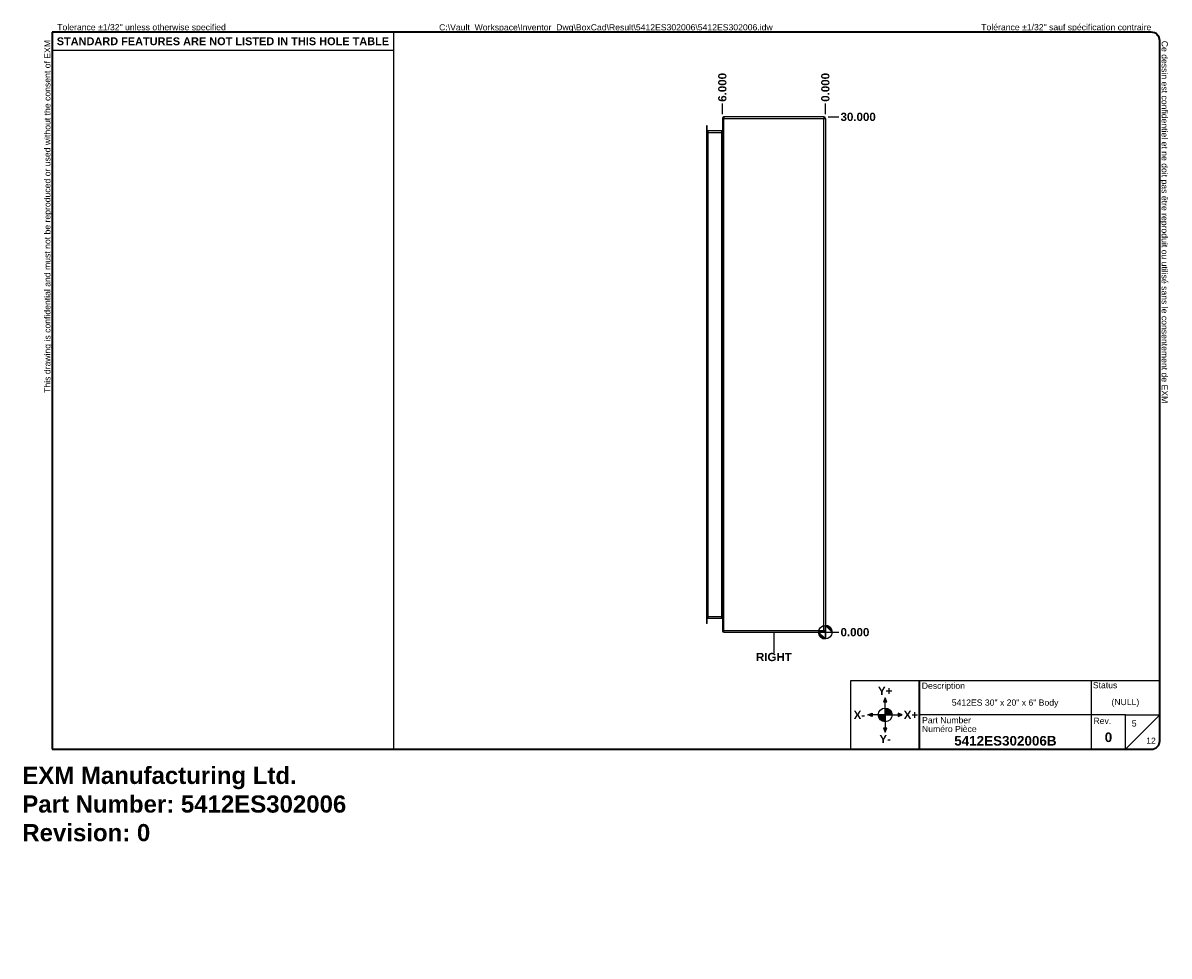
# Model space of a CAD drawing. Header units: inches. Extents: x 0 to 66.8, y -11 to 43.3.
import ezdxf

# ---------------------------------------------------------------- set-up
doc = ezdxf.new("R2010")
doc.units = ezdxf.units.IN
doc.header["$LTSCALE"] = 4
doc.header["$MEASUREMENT"] = 0
doc.layers.get('0').update_dxf_attribs({"lineweight": 25})
for name, color, linetype, lineweight in [('Dimensions(ANSI)', 7, 'Continuous', 25), ('Sketch Geometry(ANSI)', 7, 'Continuous', 25), ('Symbols(ANSI)', 7, 'Continuous', 25), ('Visible Edges(ANSI)', 7, 'Continuous', 25), ('Visible Tangent Edges(ANSI)', 7, 'Continuous', 25), ('Work Point(ANSI)', 7, 'Continuous', 25)]:
    doc.layers.add(name, color=color, linetype=linetype, lineweight=lineweight)
doc.layers.add('Hatch', color=179, linetype='Continuous', lineweight=9, true_color=0x1e1e47)
doc.styles.add('Current-ANSI', font='arial.ttf')
doc.styles.add('Dimension-ANSI', font='arialbd.ttf')
doc.styles.get("Standard").update_dxf_attribs({"font": 'arialbd.ttf'})
doc.styles.add('Text Style44', font='arialbd.ttf')
doc.dimstyles.new('INCH-ANSI', dxfattribs={"dimscale": 4, "dimtxt": 0.12, "dimasz": 0.098425, "dimexe": 0.04, "dimexo": 0.04, "dimgap": 0.031496, "dimtad": 0, "dimtih": 1, "dimtoh": 1, "dimdec": 3, "dimzin": 0, "dimdsep": 46, "dimtxsty": 'Dimension-ANSI', "dimcen": 0.09, "dimdle": 0.312, "dimclrd": 179, "dimclre": 179, "dimclrt": 7, "dimadec": 1, "dimazin": 0, "dimtfac": 1, "dimtdec": 3, "dimtofl": 0, "dimtmove": 0, "dimatfit": 3, "dimfxl": 1, "dimtolj": 1, "dimtzin": 4, "dimlwd": 25, "dimlwe": 25, "dimarcsym": 0})
doc.dimstyles.new('INCH-ANSI-VERTICAL', dxfattribs={"dimscale": 4, "dimtxt": 0.12, "dimasz": 0.098425, "dimexe": 0.04, "dimexo": 0.04, "dimgap": 0.031496, "dimtad": 0, "dimtih": 1, "dimtoh": 1, "dimdec": 3, "dimzin": 0, "dimdsep": 46, "dimtxsty": 'Dimension-ANSI', "dimcen": 0.09, "dimdle": 0.312, "dimclrd": 179, "dimclre": 179, "dimclrt": 7, "dimadec": 1, "dimazin": 0, "dimtfac": 1, "dimtdec": 3, "dimtofl": 0, "dimtmove": 0, "dimatfit": 3, "dimfxl": 1, "dimtolj": 1, "dimtzin": 4, "dimlwd": 25, "dimlwe": 25, "dimarcsym": 0})

# ---------------------------------------------------------------- blocks, each defined once
blk = doc.blocks.new('Borders EXM - B (Inch) - B')
at = {"layer": 'Sketch Geometry(ANSI)', "linetype": 'Continuous', "lineweight": 35}
for p, q in [((16.438, 10.692), (0.437, 10.692)), ((0.437, 10.692), (0.437, 0.255)), ((16.562, 0.38), (16.562, 10.567)), ((0.437, 0.255), (16.438, 0.255))]:
    blk.add_line(p, q, dxfattribs=at)
at = {"layer": 'Sketch Geometry(ANSI)'}
for p, q in [((5.406, 10.692), (5.406, 0.255)), ((0.437, 10.428), (5.406, 10.428))]:
    blk.add_line(p, q, dxfattribs=at)
at = {"layer": 'Sketch Geometry(ANSI)', "linetype": 'Continuous', "lineweight": 35}
for centre, start, end in [((16.438, 10.567), 0, 90), ((16.438, 0.38), 270, 0)]:
    blk.add_arc(centre, 0.125, start, end, dxfattribs=at)
at = {"layer": 'Symbols(ANSI)', "color": 7, "char_height": 0.09, "attachment_point": 7, "style": 'Current-ANSI'}
for s, insert, rotation in [('This drawing is confidential and must not be reproduced or used without the consent of EXM', (0.437, 5.442), 90), ('Ce dessin est confidentiel et ne doit pas être reproduit ou utilisé sans le consentement de EXM', (16.562, 10.567), 270)]:
    blk.add_mtext(s, dxfattribs=dict(at, insert=insert, rotation=rotation))
for s, insert in [('Tolerance ±1/32" unless otherwise specified', (0.509, 10.692)), ('Tolérance ±1/32" sauf spécification contraire', (13.963, 10.692))]:
    blk.add_mtext(s, dxfattribs=dict(at, insert=insert))
at = {"layer": 'Symbols(ANSI)', "color": 7, "insert": (2.921, 10.559), "char_height": 0.114, "width": 4.96908, "attachment_point": 5, "style": 'Dimension-ANSI'}
blk.add_mtext('\\fArial|b1|i0;{\\H0.1140;STANDARD FEATURES ARE NOT LISTED IN THIS HOLE TABLE}', dxfattribs=at)
at = {"layer": 'Symbols(ANSI)', "color": 7, "style": 'Current-ANSI'}
blk.add_attdef('FILENAME_AND_PATH_001', (6.069, 10.718), '', height=0.09, dxfattribs=at)
blk = doc.blocks.new('Title Blocks EXM-2 - ANSI B')
at = {"layer": 'Hatch'}
for points in [[(12.725, 0.94), (12.75, 0.94), (12.75, 1)], [(12.775, 0.94), (12.75, 1), (12.75, 0.94)], [(12.56, 0.75), (12.56, 0.775), (12.5, 0.75)], [(12.56, 0.75), (12.5, 0.75), (12.56, 0.725)], [(12.94, 0.75), (13, 0.75), (12.94, 0.775)], [(12.94, 0.75), (12.94, 0.725), (13, 0.75)], [(12.75, 0.56), (12.725, 0.56), (12.75, 0.5)], [(12.75, 0.56), (12.75, 0.5), (12.775, 0.56)]]:
    blk.add_hatch(color=7, dxfattribs=at).paths.add_polyline_path(points)
h = blk.add_hatch(color=7, dxfattribs=at)
edge = h.paths.add_edge_path()
edge.add_line((12.75, 0.85), (12.75, 0.75))
edge.add_line((12.75, 0.75), (12.85, 0.75))
edge.add_arc((12.75, 0.75), 0.1, 0, 90)
h = blk.add_hatch(color=7, dxfattribs=at)
edge = h.paths.add_edge_path()
edge.add_line((12.75, 0.65), (12.75, 0.75))
edge.add_line((12.75, 0.75), (12.65, 0.75))
edge.add_arc((12.75, 0.75), 0.1, 180, 270)
at = {"layer": 'Sketch Geometry(ANSI)'}
for p, q in [((12.249, 1.25), (16.749, 1.25)), ((12.249, 0.25), (12.249, 1.25)), ((15.749, 1.25), (15.749, 0.75)), ((16.749, 1.25), (16.749, 0.375)), ((12.75, 1), (12.725, 0.94)), ((12.725, 0.94), (12.775, 0.94)), ((12.75, 0.85), (12.75, 1)), ((12.775, 0.94), (12.75, 1)), ((12.75, 0.75), (12.75, 0.85)), ((12.5, 0.75), (12.56, 0.775)), ((12.65, 0.75), (12.5, 0.75)), ((12.56, 0.725), (12.5, 0.75)), ((12.56, 0.775), (12.56, 0.725)), ((12.75, 0.75), (12.65, 0.75)), ((12.75, 0.75), (12.85, 0.75)), ((12.75, 0.75), (12.75, 0.65)), ((12.85, 0.75), (13, 0.75)), ((13, 0.75), (12.94, 0.775)), ((12.94, 0.775), (12.94, 0.725)), ((12.94, 0.725), (13, 0.75)), ((15.749, 0.75), (13.249, 0.75)), ((16.249, 0.75), (15.749, 0.75)), ((15.749, 0.75), (15.749, 0.25)), ((16.249, 0.25), (16.249, 0.75)), ((16.249, 0.75), (16.749, 0.75)), ((16.249, 0.25), (16.749, 0.75)), ((12.775, 0.56), (12.725, 0.56)), ((12.725, 0.56), (12.75, 0.5)), ((12.75, 0.65), (12.75, 0.5)), ((12.75, 0.5), (12.775, 0.56)), ((13.249, 0.25), (12.249, 0.25)), ((16.624, 0.25), (13.249, 0.25))]:
    blk.add_line(p, q, dxfattribs=at)
at = {"layer": 'Sketch Geometry(ANSI)', "linetype": 'Continuous', "lineweight": 35}
blk.add_line((13.249, 0.25), (13.249, 1.25), dxfattribs=at)
at = {"layer": 'Sketch Geometry(ANSI)'}
blk.add_circle((12.75, 0.75), 0.1, dxfattribs=at)
blk.add_arc((16.624, 0.375), 0.125, 270, 0, dxfattribs=at)
at = {"layer": 'Symbols(ANSI)', "color": 7}
for s, insert, char_height, attachment_point, style in [('Description', (13.283, 1.103), 0.09, 7, 'Current-ANSI'), ('Status', (15.774, 1.137), 0.09, 7, 'Current-ANSI'), ('\\fArial|b1|i0;Y+', (12.75, 1.1), 0.12, 5, 'Dimension-ANSI'), ('\\fArial|b1|i0;X-', (12.375, 0.75), 0.12, 5, 'Dimension-ANSI'), ('\\fArial|b1|i0;X+', (13.125, 0.75), 0.12, 5, 'Dimension-ANSI'), ('Part Number', (13.287, 0.627), 0.09, 7, 'Current-ANSI'), ('Numéro Pièce', (13.286, 0.5), 0.09, 7, 'Current-ANSI'), ('\\fArial|b1|i0;Y-', (12.75, 0.4), 0.12, 5, 'Dimension-ANSI')]:
    blk.add_mtext(s, dxfattribs=dict(at, insert=insert, char_height=char_height, attachment_point=attachment_point, style=style))
at = {"layer": 'Symbols(ANSI)', "color": 7, "insert": (15.783, 0.618), "char_height": 0.09, "width": 0.25854, "attachment_point": 7, "style": 'Current-ANSI'}
blk.add_mtext('Rev.', dxfattribs=at)
at = {"layer": 'Symbols(ANSI)', "color": 7}
for tag, p, height, style in [('IDW_DESC_IAM_001', (13.72, 0.885), 0.09, 'Current-ANSI'), ('DESIGN_STATE_001', (16.045, 0.893), 0.09, 'Current-ANSI'), ('Sheet_Number_001', (16.341, 0.581), 0.09, 'Current-ANSI'), ('IDW_NAME_IAM_001', (13.756, 0.304), 0.14, 'Text Style44'), ('IDW_REV_001', (15.947, 0.355), 0.14, 'Text Style44'), ('Number_of_sheets_001', (16.551, 0.33), 0.09, 'Current-ANSI')]:
    blk.add_attdef(tag, p, '', height=height, dxfattribs=dict(at, style=style))
blk = doc.blocks.new('Origin Indicator Symbol2')
at = {"layer": 'Dimensions(ANSI)'}
h = blk.add_hatch(color=7, dxfattribs=at)
edge = h.paths.add_edge_path(flags=0)
edge.add_line((11.693, 2.057), (11.792, 1.959))
edge.add_arc((11.693, 1.959), 0.0984, 0, 90)
h = blk.add_hatch(color=7, dxfattribs=at)
edge = h.paths.add_edge_path(flags=0)
edge.add_line((11.693, 1.86), (11.595, 1.959))
edge.add_arc((11.693, 1.959), 0.0984, 180, 270)
at = {"layer": 'Dimensions(ANSI)', "color": 7, "linetype": 'Continuous'}
for p, q in [((11.693, 2.057), (11.792, 1.959)), ((11.693, 1.86), (11.595, 1.959))]:
    blk.add_line(p, q, dxfattribs=at)
at = {"layer": 'Dimensions(ANSI)', "color": 7, "linetype": 'Continuous', "flags": 128}
for points in [[(11.693, 1.959), (11.792, 1.959), (11.693, 2.057), (11.693, 1.959)], [(11.693, 1.959), (11.693, 2.057), (11.693, 1.86), (11.693, 1.959)], [(11.693, 1.959), (11.693, 1.86), (11.595, 1.959), (11.693, 1.959)], [(11.693, 1.959), (11.595, 1.959), (11.693, 1.959), (11.693, 1.959)]]:
    blk.add_lwpolyline(points, dxfattribs=at)
at = {"layer": 'Dimensions(ANSI)', "color": 7, "linetype": 'Continuous'}
blk.add_circle((11.693, 1.959), 0.0984, dxfattribs=at)
for start, end in [(0, 90), (180, 270)]:
    blk.add_arc((11.693, 1.959), 0.0984, start, end, dxfattribs=at)
at = {"layer": 'Dimensions(ANSI)', "color": 7}
for points in [[(11.693, 1.959), (11.792, 1.959), (11.693, 2.057), (11.693, 1.959)], [(11.693, 1.959), (11.693, 2.057), (11.693, 1.86), (11.693, 1.959)], [(11.693, 1.959), (11.693, 1.86), (11.595, 1.959), (11.693, 1.959)], [(11.693, 1.959), (11.595, 1.959), (11.693, 1.959)]]:
    blk.add_solid(points, dxfattribs=at)
blk = doc.blocks.new('*D18')
at = {"layer": 'Defpoints', "color": 0, "linetype": 'Continuous', "transparency": 16777216}
for p in [(46.773, 38.622), (46.773, 37.835), (46.773, 37.835)]:
    blk.add_point(p, dxfattribs=at)
at = {"layer": 'Dimensions(ANSI)', "color": 179, "linetype": 'Continuous', "lineweight": 25, "true_color": 0x262658, "transparency": 16777216}
blk.add_line((46.773, 37.995), (46.773, 38.622), dxfattribs=at)
at = {"layer": 'Dimensions(ANSI)', "color": 7, "linetype": 'Continuous', "lineweight": 25, "transparency": 16777216, "insert": (46.773, 39.556), "char_height": 0.48, "attachment_point": 5, "rotation": 90, "style": 'Dimension-ANSI'}
blk.add_mtext('\\A1;0.000', dxfattribs=at)
blk = doc.blocks.new('*D19')
at = {"layer": 'Defpoints', "color": 0, "linetype": 'Continuous', "transparency": 16777216}
for p in [(40.773, 38.622), (40.773, 37.835), (46.773, 37.835)]:
    blk.add_point(p, dxfattribs=at)
at = {"layer": 'Dimensions(ANSI)', "color": 179, "linetype": 'Continuous', "lineweight": 25, "true_color": 0x262658, "transparency": 16777216}
blk.add_line((40.773, 37.995), (40.773, 38.622), dxfattribs=at)
at = {"layer": 'Dimensions(ANSI)', "color": 7, "linetype": 'Continuous', "lineweight": 25, "transparency": 16777216, "insert": (40.773, 39.556), "char_height": 0.48, "attachment_point": 5, "rotation": 90, "style": 'Dimension-ANSI'}
blk.add_mtext('\\A1;6.000', dxfattribs=at)
blk = doc.blocks.new('*D20')
at = {"layer": 'Defpoints', "color": 0, "linetype": 'Continuous', "transparency": 16777216}
for p in [(46.773, 7.835), (46.773, 7.835), (47.56, 7.835)]:
    blk.add_point(p, dxfattribs=at)
at = {"layer": 'Dimensions(ANSI)', "color": 179, "linetype": 'Continuous', "lineweight": 25, "true_color": 0x262658, "transparency": 16777216}
blk.add_line((46.933, 7.835), (47.56, 7.835), dxfattribs=at)
at = {"layer": 'Dimensions(ANSI)', "color": 7, "linetype": 'Continuous', "lineweight": 25, "transparency": 16777216, "insert": (48.495, 7.835), "char_height": 0.48, "attachment_point": 5, "style": 'Dimension-ANSI'}
blk.add_mtext('\\A1;0.000', dxfattribs=at)
blk = doc.blocks.new('*D21')
at = {"layer": 'Defpoints', "color": 0, "linetype": 'Continuous', "transparency": 16777216}
for p in [(46.773, 37.835), (47.56, 37.835), (46.773, 7.835)]:
    blk.add_point(p, dxfattribs=at)
at = {"layer": 'Dimensions(ANSI)', "color": 179, "linetype": 'Continuous', "lineweight": 25, "true_color": 0x262658, "transparency": 16777216}
blk.add_line((46.933, 37.835), (47.56, 37.835), dxfattribs=at)
at = {"layer": 'Dimensions(ANSI)', "color": 7, "linetype": 'Continuous', "lineweight": 25, "transparency": 16777216, "insert": (48.682, 37.835), "char_height": 0.48, "attachment_point": 5, "style": 'Dimension-ANSI'}
blk.add_mtext('\\A1;30.000', dxfattribs=at)
blk = doc.blocks.new('RIGHT')
at = {"layer": 'Sketch Geometry(ANSI)'}
blk.add_line((0, 0.15), (0, -0.15), dxfattribs=at)
at = {"layer": 'Symbols(ANSI)', "color": 7, "insert": (0, -0.212), "char_height": 0.12, "attachment_point": 5, "style": 'Dimension-ANSI'}
blk.add_mtext('\\fArial|b1|i0;RIGHT', dxfattribs=at)

msp = doc.modelspace()

# ---------------------------------------------------------------- linework, layer by layer
at = {"layer": 'Visible Edges(ANSI)'}
for p, q in [((40.7728, 37.7506), (40.7728, 7.9186)), ((46.6888, 37.8346), (40.8568, 37.8346)), ((46.7728, 37.7506), (46.7728, 7.9186)), ((39.8415, 37.3228), (39.8415, 37.0472)), ((39.8945, 37.3228), (39.8415, 37.3228)), ((39.8415, 37.0472), (39.8415, 8.622)), ((39.8945, 37.0472), (39.8945, 37.3228)), ((39.8945, 8.622), (39.8945, 37.0472)), ((40.7418, 37.0215), (39.9255, 37.0215)), ((39.8415, 8.622), (39.8415, 8.3465)), ((39.8945, 8.3465), (39.8415, 8.3465)), ((39.8945, 8.3465), (39.8945, 8.622)), ((39.9255, 8.6478), (40.7418, 8.6478)), ((40.8568, 7.8346), (46.6888, 7.8346))]:
    msp.add_line(p, q, dxfattribs=at)
for centre, radius, start, end in [((40.8568, 37.7506), 0.084, 90, 180), ((46.6888, 37.7506), 0.084, 0, 90), ((39.9255, 37.0525), 0.031, 180, 270), ((40.7418, 37.0525), 0.031, 270, 0), ((39.9255, 8.6168), 0.031, 90, 180), ((40.7418, 8.6168), 0.031, 0, 90), ((40.8568, 7.9186), 0.084, 180, 270), ((46.6888, 7.9186), 0.084, 270, 0)]:
    msp.add_arc(centre, radius, start, end, dxfattribs=at)
at = {"layer": 'Visible Tangent Edges(ANSI)'}
for p, q in [((40.8568, 37.7506), (40.7728, 37.7506)), ((40.8568, 37.8346), (40.8568, 37.7506)), ((40.8568, 37.7506), (46.6888, 37.7506)), ((40.8568, 7.9186), (40.8568, 37.7506)), ((46.6888, 37.8346), (46.6888, 37.7506)), ((46.6888, 37.7506), (46.7728, 37.7506)), ((46.6888, 7.9186), (46.6888, 37.7506)), ((39.8415, 37.0472), (39.8945, 37.0472)), ((39.9255, 36.9375), (39.8945, 36.9375)), ((39.9255, 37.0215), (39.9255, 36.9375)), ((39.9255, 36.9375), (39.9255, 8.7318)), ((39.9255, 36.9375), (40.7418, 36.9375)), ((40.7418, 36.9375), (40.7418, 37.0215)), ((40.7728, 36.9375), (40.7418, 36.9375)), ((40.7418, 8.7318), (40.7418, 36.9375)), ((39.8945, 8.7318), (39.9255, 8.7318)), ((39.9255, 8.7318), (39.9255, 8.6478)), ((40.7418, 8.7318), (39.9255, 8.7318)), ((40.7418, 8.6478), (40.7418, 8.7318)), ((40.7418, 8.7318), (40.7728, 8.7318)), ((39.8415, 8.622), (39.8945, 8.622)), ((40.7728, 7.9186), (40.8568, 7.9186)), ((46.6888, 7.9186), (40.8568, 7.9186)), ((40.8568, 7.8346), (40.8568, 7.9186)), ((46.7728, 7.9186), (46.6888, 7.9186)), ((46.6888, 7.8346), (46.6888, 7.9186))]:
    msp.add_line(p, q, dxfattribs=at)
at = {"layer": 'Work Point(ANSI)', "linetype": 'Continuous'}
for p, q in [((46.7748, 37.8346), (46.7708, 37.8346)), ((46.7728, 37.8366), (46.7728, 37.8326)), ((46.7748, 7.8346), (46.7708, 7.8346)), ((46.7728, 7.8366), (46.7728, 7.8326))]:
    msp.add_line(p, q, dxfattribs=at)

# ---------------------------------------------------------------- block references
at = {"xscale": 4, "yscale": 4, "zscale": 4}
for name, p, values in [('Borders EXM - B (Inch) - B', (0, 0), {'FILENAME_AND_PATH_001': 'C:\\Vault_Workspace\\Inventor_Dwg\\BoxCad\\Result\\5412ES302006\\5412ES302006.idw'}), ('Title Blocks EXM-2 - ANSI B', (-0.7453, 0.0182), {'IDW_REV_001': '0', 'Sheet_Number_001': '5', 'Number_of_sheets_001': '12', 'IDW_DESC_IAM_001': '5412ES 30" x 20" x 6" Body', 'DESIGN_STATE_001': '(NULL)', 'IDW_NAME_IAM_001': '5412ES302006B'})]:
    msp.add_blockref(name, p, dxfattribs=at).add_auto_attribs(values)
msp.add_blockref('RIGHT', (43.7728, 7.2362), dxfattribs=at)
at = {"layer": 'Dimensions(ANSI)', "xscale": 4, "yscale": 4, "zscale": 4}
msp.add_blockref('Origin Indicator Symbol2', (0, 0), dxfattribs=at)

# ---------------------------------------------------------------- texts
at = {"insert": (0, 0), "char_height": 1, "attachment_point": 1}
msp.add_mtext_dynamic_manual_height_columns('EXM Manufacturing Ltd.\\PPart Number: 5412ES302006\\PRevision: 0', width=6.990976, gutter_width=1, heights=[0], dxfattribs=at).dxf.set("width", 100)

# ---------------------------------------------------------------- dimensions: what is measured, and where the dimension line sits
at = {"layer": 'Dimensions(ANSI)', "color": 179, "linetype": 'Continuous', "lineweight": 25, "true_color": 0x262658}
for feature_location, offset, dtype, origin, dimstyle, picture, middle in [((40.7728, 37.8346), (0, 0.7874), 1, (46.7728, 37.8346), 'INCH-ANSI-VERTICAL', '*D19', (40.7728, 39.5563)), ((46.7727697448, 37.8346456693), (0, 0.7874015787), 1, (46.7727697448, 37.8346456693), 'INCH-ANSI-VERTICAL', '*D18', (46.7727697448, 39.5564353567)), ((46.7728, 37.8346), (0.7874, 0), 0, (46.7728, 7.8346), 'INCH-ANSI', '*D21', (48.6825, 37.8346)), ((46.7727697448, 7.8346456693), (0.7874015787, 0), 0, (46.7727697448, 7.8346456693), 'INCH-ANSI', '*D20', (48.4945594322, 7.8346456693))]:
    dim = msp.add_ordinate_dim(feature_location=feature_location, offset=offset, dtype=dtype, origin=origin, dimstyle=dimstyle, override={"dimgap": 0.031496, "dimtad": 0, "dimdec": 3, "dimtol": 0, "dimlim": 0, "dimtp": 0, "dimtm": 0, "dimtdec": 3}, dxfattribs=at)
    dim.commit()
    dim.dimension.update_dxf_attribs({"geometry": picture, "text_midpoint": middle})

doc.saveas('drawing.dxf')
